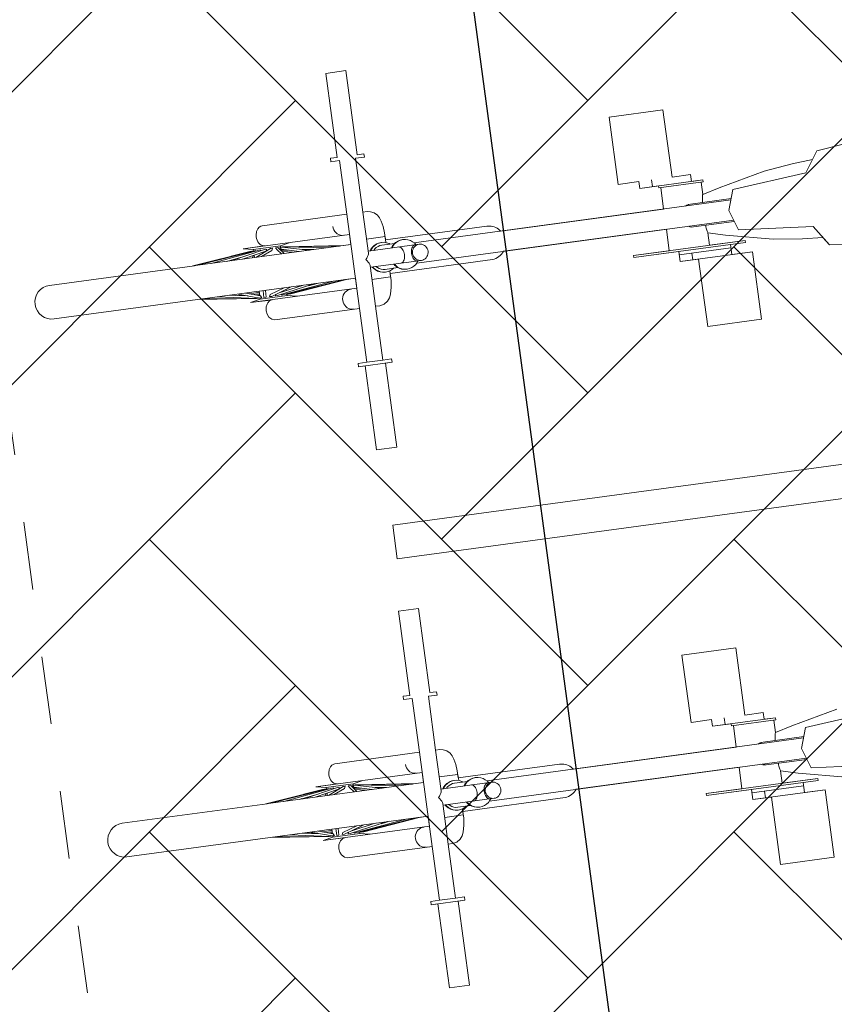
# Model space of a CAD drawing. Header units: metres. Extents: x 737835 to 905050, y 6570742 to 6590316.
# Tile 179 of 256: x 738018.67 to 738019.87, y 6590134.12 to 6590135.57. Entities that reach past the tile are written whole.
import ezdxf

# ---------------------------------------------------------------- set-up
doc = ezdxf.new("R2010")
doc.units = ezdxf.units.M
doc.header["$LTSCALE"] = 0.5
doc.linetypes.add('DASHED', pattern=[0.75, 0.5, -0.25])
for name, color, linetype in [('00_jooned', 7, 'Continuous'), ('AR_hoone', 7, 'Continuous'), ('AS_jalgrattad', 252, 'Continuous')]:
    doc.layers.add(name, color=color, linetype=linetype)
doc.layers.add('AS_mõõdud', color=7, linetype='Continuous', lineweight=0)
doc.layers.add('AS_sillutiskivi RG', color=9, linetype='Continuous', lineweight=0)
doc.styles.add('Style-Arial Narrow', font='ARIALN.TTF')
doc.dimstyles.new('ISO-25', dxfattribs={"dimtxt": 2.5, "dimasz": 2.5, "dimexe": 1.25, "dimexo": 0.625, "dimtad": 1, "dimdec": 1, "dimtxsty": 'Standard', "dimcen": 2.5, "dimadec": 0, "dimazin": 0, "dimtfac": 1, "dimtdec": 1, "dimtmove": 0, "dimatfit": 3, "dimfxl": 1, "dimarcsym": 0})

# ---------------------------------------------------------------- blocks, each defined once
blk = doc.blocks.new('A$C6b675ec8')
at = {"layer": 'AS_jalgrattad', "linetype": 'Continuous', "lineweight": 20, "ltscale": 100}
for p, q in [((473.3, 5530.2), (473.3, 5670.2)), ((497.2, 5609.4), (497.2, 5670.2)), ((925.3, 5660.2), (925.3, 5650.2)), ((1152.4, 5640.2), (1172.4, 5670.2)), ((450.2, 5655.2), (450.4, 5652.6)), ((450.4, 5652.6), (451.1, 5650.1)), ((451.1, 5650.1), (452.2, 5647.7)), ((452.2, 5647.7), (453.6, 5645.6)), ((453.6, 5645.6), (455.4, 5643.7)), ((1000.2, 5650.2), (906.5, 5650.2)), ((934.2, 5647.2), (934.2, 5650.2)), ((1000.2, 5647.2), (934.2, 5647.2)), ((1000.2, 5647.2), (1000.2, 5650.2)), ((327.1, 5635.2), (238.3, 5625.2)), ((331.8, 5635.2), (245.7, 5625.2)), ((338.3, 5635.2), (265.3, 5625.2)), ((346.3, 5635.2), (295.2, 5625.2)), ((324.3, 5635.2), (295.8, 5631.7)), ((347.8, 5632.2), (312.1, 5625.2)), ((473.3, 5640.2), (315, 5640.2)), ((315, 5640.2), (330, 5637.2)), ((327, 5635.2), (324.3, 5635.2)), ((324.3, 5635.2), (324.4, 5634.9)), ((325.7, 5635.1), (325.7, 5635.2)), ((327.4, 5635.2), (327.1, 5635.2)), ((327.1, 5635.2), (327.2, 5634.7)), ((327.4, 5634.7), (327.4, 5635.2)), ((327.9, 5635.2), (327.4, 5635.1)), ((330, 5635.2), (327.9, 5635.2)), ((327.9, 5635.2), (328.1, 5634.8)), ((370, 5637.2), (330, 5637.2)), ((330, 5637.2), (330, 5635)), ((354.8, 5635.2), (331.7, 5625.2)), ((332.7, 5635.2), (331.8, 5635.2)), ((332.7, 5635.2), (332.6, 5634.4)), ((340.3, 5635.2), (338.3, 5635.2)), ((340.3, 5635.2), (340, 5634)), ((356.5, 5632.2), (340.3, 5625.2)), ((345.5, 5640.4), (347.4, 5640.2)), ((349.2, 5635.2), (346.3, 5635.2)), ((349.2, 5635.2), (348, 5632.3)), ((358.1, 5635.2), (354.8, 5635.2)), ((358.1, 5635.2), (356.5, 5632.2)), ((366.1, 5635.2), (362.6, 5635.2)), ((364.3, 5632.2), (362.6, 5635.2)), ((364.3, 5632.2), (369.8, 5625.2)), ((366.1, 5635.2), (373.8, 5625.2)), ((372.1, 5635.2), (369, 5635.2)), ((370.4, 5632.2), (369, 5635.2)), ((385, 5640.2), (370, 5637.2)), ((370, 5637.2), (370, 5635.2)), ((370, 5633), (370, 5630.2)), ((370, 5631.9), (372.7, 5631.6)), ((370, 5630.9), (381, 5629.4)), ((370.4, 5632.2), (396.8, 5625.2)), ((372.1, 5635.2), (409.8, 5625.2)), ((375.7, 5635.2), (372.6, 5635.2)), ((372.6, 5635.1), (372.6, 5635.2)), ((373.1, 5634.9), (373, 5635.2)), ((375.5, 5635.2), (438.5, 5625.2)), ((375.7, 5635.2), (456.5, 5625.2)), ((404.2, 5631.7), (461.7, 5625.2)), ((455.4, 5643.7), (457.5, 5642.2)), ((457.5, 5642.2), (459.8, 5641.1)), ((459.8, 5641.1), (462.2, 5640.4)), ((462.2, 5640.4), (464.7, 5640.2)), ((524.9, 5630.2), (497.2, 5630.2)), ((524.9, 5621.1), (524.9, 5630.2)), ((1032.4, 5600.2), (1042.4, 5630.2)), ((1042.4, 5630.2), (1152.4, 5640.2)), ((473.3, 5625.2), (238.3, 5625.2)), ((311.2, 5628.3), (288.4, 5625.2)), ((292.2, 5625.7), (290.2, 5625.2)), ((328.7, 5628.5), (326.2, 5625.2)), ((330, 5628.7), (330, 5625.2)), ((371.3, 5628.5), (387.9, 5625.2)), ((397.2, 5628.5), (418.2, 5625.2)), ((407.8, 5625.7), (411.6, 5625.2)), ((501.5, 5614.4), (504.1, 5617.1)), ((502.3, 5614.4), (504.9, 5617.1)), ((504.1, 5617.1), (507.1, 5619.3)), ((504.9, 5617.1), (507.9, 5619.3)), ((507.1, 5619.3), (510.5, 5620.9)), ((507.4, 5614), (509.8, 5615.8)), ((507.9, 5619.3), (511.3, 5620.9)), ((509.8, 5615.8), (512.6, 5617.1)), ((510.5, 5620.9), (514.1, 5621.9)), ((511.3, 5620.9), (514.8, 5621.9)), ((512.6, 5617.1), (515.5, 5617.9)), ((514.1, 5621.9), (517.8, 5622.2)), ((514.8, 5621.9), (518.5, 5622.2)), ((515.5, 5617.9), (518.5, 5618.2)), ((517.8, 5622.2), (518.5, 5622.2)), ((518.5, 5622.2), (522.2, 5621.9)), ((518.5, 5618.2), (537.5, 5618.2)), ((522.2, 5621.9), (525.8, 5620.9)), ((525.8, 5620.9), (529.2, 5619.3)), ((529.2, 5619.3), (530.6, 5618.2)), ((533.3, 5614.4), (535.9, 5617.1)), ((534.1, 5614.4), (536.7, 5617.1)), ((535.9, 5617.1), (539, 5619.3)), ((536.7, 5617.1), (539.7, 5619.3)), ((539, 5619.3), (542.3, 5620.9)), ((539.7, 5619.3), (543.1, 5620.9)), ((542.3, 5620.9), (545.9, 5621.9)), ((543.1, 5620.9), (546.7, 5621.9)), ((545.9, 5621.9), (549.6, 5622.2)), ((546.7, 5621.9), (550.4, 5622.2)), ((549.6, 5622.2), (550.4, 5622.2)), ((550.4, 5622.2), (554.1, 5621.9)), ((554.1, 5621.9), (557.6, 5620.9)), ((557.6, 5620.9), (561, 5619.3)), ((561, 5619.3), (564, 5617.1)), ((564, 5617.1), (566.7, 5614.4)), ((969.6, 5615.2), (971.8, 5616.2)), ((971.8, 5616.2), (972.2, 5616.3)), ((972.7, 5616.4), (974.6, 5617)), ((974.6, 5617), (977.4, 5617.2)), ((977.4, 5617.2), (1038, 5617.2)), ((995.5, 5619.6), (995.7, 5621.4)), ((995.5, 5617.8), (995.5, 5619.6)), ((995.5, 5617.2), (995.5, 5617.8)), ((995.7, 5621.4), (995.9, 5623.1)), ((995.9, 5623.1), (996.2, 5624.6)), ((996.2, 5624.6), (996.5, 5626)), ((996.5, 5626), (996.7, 5626.9)), ((996.7, 5627), (996.8, 5627.1)), ((996.8, 5627.1), (997.1, 5628.4)), ((997.1, 5628.4), (997.2, 5628.6)), ((492.2, 5600.2), (493.8, 5602.3)), ((493.8, 5602.3), (495.1, 5604.3)), ((495.1, 5604.3), (496.2, 5606.2)), ((496.2, 5606.2), (496.9, 5607.9)), ((496.9, 5607.9), (497.2, 5609.4)), ((497.2, 5612.2), (573.2, 5612.2)), ((500, 5612.2), (501.5, 5614.4)), ((500.8, 5612.2), (502.3, 5614.4)), ((505.6, 5612.2), (507.4, 5614)), ((531.9, 5612.2), (533.3, 5614.4)), ((532.6, 5612.2), (534.1, 5614.4)), ((542.6, 5612.2), (543.8, 5612)), ((543.8, 5612), (545, 5611.5)), ((545, 5611.5), (546.1, 5610.6)), ((546.1, 5610.6), (547, 5609.4)), ((547, 5609.4), (547.9, 5607.9)), ((547.9, 5607.9), (548.6, 5606.2)), ((548.6, 5606.2), (549.1, 5604.3)), ((549.1, 5604.3), (549.4, 5602.3)), ((549.4, 5602.3), (549.5, 5600.2)), ((560.2, 5602.3), (560, 5600.2)), ((560.5, 5604.3), (560.2, 5602.3)), ((561, 5606.2), (560.5, 5604.3)), ((561.7, 5607.9), (561, 5606.2)), ((561.6, 5600.2), (561.7, 5602.3)), ((562.6, 5609.4), (561.7, 5607.9)), ((561.7, 5602.3), (562.3, 5604.3)), ((562.3, 5604.3), (563.1, 5606.2)), ((563.6, 5610.6), (562.6, 5609.4)), ((563.1, 5606.2), (564.3, 5607.9)), ((564.8, 5611.5), (563.6, 5610.6)), ((564.3, 5607.9), (565.7, 5609.4)), ((566, 5612), (564.8, 5611.5)), ((565.7, 5609.4), (567.4, 5610.6)), ((565.8, 5615.2), (1037.4, 5615.2)), ((567.2, 5612.2), (566, 5612)), ((566.7, 5614.4), (568.1, 5612.2)), ((567.4, 5610.6), (569.2, 5611.5)), ((569.2, 5611.5), (571.1, 5612)), ((571.1, 5612), (573.2, 5612.2)), ((573.2, 5612.2), (575.2, 5612)), ((575.2, 5612), (577.1, 5611.5)), ((577.1, 5611.5), (578.9, 5610.6)), ((578.9, 5610.6), (580.6, 5609.4)), ((580.6, 5609.4), (582, 5607.9)), ((582, 5607.9), (583.2, 5606.2)), ((583.2, 5606.2), (584, 5604.3)), ((584, 5604.3), (584.6, 5602.3)), ((584.6, 5602.3), (584.7, 5600.2)), ((493.8, 5598.1), (492.2, 5600.2)), ((495.1, 5596.1), (493.8, 5598.1)), ((496.2, 5594.2), (495.1, 5596.1)), ((496.9, 5592.5), (496.2, 5594.2)), ((497.2, 5591), (496.9, 5592.5)), ((497.2, 5530.2), (497.2, 5591)), ((497.2, 5588.2), (573.2, 5588.2)), ((501.5, 5586.1), (500, 5588.2)), ((502.3, 5586.1), (500.8, 5588.2)), ((507.4, 5586.4), (505.6, 5588.2)), ((509.8, 5584.6), (507.4, 5586.4)), ((533.3, 5586.1), (531.9, 5588.2)), ((534.1, 5586.1), (532.6, 5588.2)), ((543.8, 5588.4), (542.6, 5588.2)), ((545, 5588.9), (543.8, 5588.4)), ((546.1, 5589.8), (545, 5588.9)), ((547, 5591), (546.1, 5589.8)), ((547.9, 5592.5), (547, 5591)), ((548.6, 5594.2), (547.9, 5592.5)), ((549.1, 5596.1), (548.6, 5594.2)), ((549.4, 5598.1), (549.1, 5596.1)), ((549.5, 5600.2), (549.4, 5598.1)), ((560, 5600.2), (560.2, 5598.1)), ((560.2, 5598.1), (560.5, 5596.1)), ((560.5, 5596.1), (561, 5594.2)), ((561, 5594.2), (561.7, 5592.5)), ((561.7, 5598.1), (561.6, 5600.2)), ((562.3, 5596.1), (561.7, 5598.1)), ((561.7, 5592.5), (562.6, 5591)), ((563.1, 5594.2), (562.3, 5596.1)), ((562.6, 5591), (563.6, 5589.8)), ((564.3, 5592.5), (563.1, 5594.2)), ((563.6, 5589.8), (564.8, 5588.9)), ((565.7, 5591), (564.3, 5592.5)), ((564.8, 5588.9), (566, 5588.4)), ((567.4, 5589.8), (565.7, 5591)), ((566, 5588.4), (567.2, 5588.2)), ((568.1, 5588.2), (566.7, 5586.1)), ((569.2, 5588.9), (567.4, 5589.8)), ((571.1, 5588.4), (569.2, 5588.9)), ((573.2, 5588.2), (571.1, 5588.4)), ((575.2, 5588.4), (573.2, 5588.2)), ((577.1, 5588.9), (575.2, 5588.4)), ((578.9, 5589.8), (577.1, 5588.9)), ((580.6, 5591), (578.9, 5589.8)), ((582, 5592.5), (580.6, 5591)), ((583.2, 5594.2), (582, 5592.5)), ((584, 5596.1), (583.2, 5594.2)), ((584.6, 5598.1), (584, 5596.1)), ((584.7, 5600.2), (584.6, 5598.1)), ((1042.4, 5570.2), (1032.4, 5600.2)), ((473.3, 5575.2), (238.4, 5575.2)), ((309, 5567.2), (238.4, 5575.2)), ((324, 5565.2), (246.9, 5575.2)), ((325.1, 5565.2), (267.8, 5575.2)), ((312.6, 5570.7), (286.5, 5575.2)), ((296.9, 5573.5), (287, 5575.2)), ((308.6, 5572), (294.9, 5573.8)), ((329.2, 5565.2), (298.7, 5575.2)), ((330.9, 5568.2), (309.5, 5575.2)), ((330, 5571), (314, 5573.8)), ((330, 5572.7), (322.2, 5575.2)), ((330, 5575.2), (330, 5568.5)), ((335.8, 5565.2), (335.8, 5575.2)), ((339.2, 5565.2), (339.2, 5575.2)), ((345.6, 5568.2), (367, 5575.2)), ((347.3, 5565.2), (377.8, 5575.2)), ((355.7, 5565.2), (413, 5575.2)), ((358.9, 5569), (394.4, 5575.2)), ((363.5, 5565.2), (440.6, 5575.2)), ((369.6, 5565.2), (457.3, 5575.2)), ((370, 5572.7), (370, 5571)), ((373.9, 5565.2), (461.6, 5575.2)), ((386, 5573.8), (390.5, 5575.2)), ((403.1, 5573.5), (416.4, 5575.2)), ((405.1, 5573.8), (413.5, 5575.2)), ((504.1, 5583.4), (501.5, 5586.1)), ((504.9, 5583.4), (502.3, 5586.1)), ((507.1, 5581.2), (504.1, 5583.4)), ((507.9, 5581.2), (504.9, 5583.4)), ((510.5, 5579.5), (507.1, 5581.2)), ((511.3, 5579.5), (507.9, 5581.2)), ((512.6, 5583.3), (509.8, 5584.6)), ((514.1, 5578.6), (510.5, 5579.5)), ((514.8, 5578.6), (511.3, 5579.5)), ((515.5, 5582.5), (512.6, 5583.3)), ((517.8, 5578.2), (514.1, 5578.6)), ((518.5, 5578.2), (514.8, 5578.6)), ((518.5, 5582.2), (515.5, 5582.5)), ((517.8, 5578.2), (518.5, 5578.2)), ((518.5, 5582.2), (537.5, 5582.2)), ((522.2, 5578.6), (518.5, 5578.2)), ((525.8, 5579.5), (522.2, 5578.6)), ((524.9, 5570.2), (524.9, 5579.3)), ((529.2, 5581.2), (525.8, 5579.5)), ((530.6, 5582.2), (529.2, 5581.2)), ((535.9, 5583.4), (533.3, 5586.1)), ((536.7, 5583.4), (534.1, 5586.1)), ((539, 5581.2), (535.9, 5583.4)), ((539.7, 5581.2), (536.7, 5583.4)), ((542.3, 5579.5), (539, 5581.2)), ((543.1, 5579.5), (539.7, 5581.2)), ((545.9, 5578.6), (542.3, 5579.5)), ((546.7, 5578.6), (543.1, 5579.5)), ((549.6, 5578.2), (545.9, 5578.6)), ((550.4, 5578.2), (546.7, 5578.6)), ((549.6, 5578.2), (550.4, 5578.2)), ((554.1, 5578.6), (550.4, 5578.2)), ((557.6, 5579.5), (554.1, 5578.6)), ((561, 5581.2), (557.6, 5579.5)), ((564, 5583.4), (561, 5581.2)), ((566.7, 5586.1), (564, 5583.4)), ((565.8, 5585.2), (1037.4, 5585.2)), ((971.8, 5584.2), (969.6, 5585.2)), ((972.2, 5584.1), (971.8, 5584.2)), ((974.6, 5583.5), (972.7, 5584)), ((977.4, 5583.2), (974.6, 5583.5)), ((977.4, 5583.2), (1038, 5583.2)), ((995.5, 5582.6), (995.5, 5583.2)), ((995.5, 5580.8), (995.5, 5582.6)), ((995.7, 5579), (995.5, 5580.8)), ((995.9, 5577.3), (995.7, 5579)), ((996.2, 5575.8), (995.9, 5577.3)), ((996.5, 5574.4), (996.2, 5575.8)), ((996.7, 5573.5), (996.5, 5574.4)), ((997, 5572.5), (996.7, 5573.5)), ((997.2, 5571.8), (997, 5572.5)), ((330, 5563.2), (315, 5560.2)), ((473.3, 5560.2), (315, 5560.2)), ((327.8, 5565.2), (324, 5565.2)), ((330, 5569.2), (326.5, 5569.7)), ((327.6, 5565.8), (327.8, 5565.2)), ((328.5, 5565.4), (327.6, 5565.5)), ((332.4, 5565.2), (329.2, 5565.2)), ((330, 5565.2), (330, 5563.2)), ((370, 5563.2), (330, 5563.2)), ((330.9, 5568.2), (332.4, 5565.2)), ((339.2, 5565.2), (335.8, 5565.2)), ((344.1, 5565.2), (345.6, 5568.2)), ((347.3, 5565.2), (344.1, 5565.2)), ((347.4, 5560.2), (345.5, 5560)), ((353.1, 5565.2), (353.9, 5567.4)), ((355.7, 5565.2), (353.1, 5565.2)), ((361.7, 5565.2), (361.9, 5566.3)), ((363.5, 5565.2), (361.7, 5565.2)), ((369, 5565.2), (369, 5565.9)), ((369.6, 5565.2), (369, 5565.2)), ((370, 5565.3), (370, 5563.2)), ((370.8, 5565.2), (370, 5565.2)), ((370, 5563.2), (385, 5560.2)), ((370.8, 5565.2), (370.7, 5565.4)), ((370.8, 5565.2), (371.5, 5565.4)), ((372.4, 5565.5), (372.2, 5565.2)), ((376, 5565.2), (372.2, 5565.2)), ((373.3, 5565.6), (373.3, 5565.2)), ((373.9, 5565.2), (373.8, 5565.7)), ((374.2, 5565.3), (374.2, 5565.2)), ((376, 5565.2), (375.9, 5565.4)), ((376, 5565.2), (391, 5567.2)), ((457.5, 5558.2), (455.4, 5556.7)), ((459.8, 5559.3), (457.5, 5558.2)), ((462.2, 5560), (459.8, 5559.3)), ((464.7, 5560.2), (462.2, 5560)), ((524.9, 5570.2), (497.2, 5570.2)), ((1152.4, 5560.2), (1042.4, 5570.2)), ((1172.4, 5530.2), (1152.4, 5560.2)), ((450.4, 5547.8), (450.2, 5545.2)), ((450.2, 5545.2), (450.4, 5542.6)), ((451.1, 5550.3), (450.4, 5547.8)), ((452.2, 5552.7), (451.1, 5550.3)), ((453.6, 5554.9), (452.2, 5552.7)), ((455.4, 5556.7), (453.6, 5554.9)), ((1050.2, 5553.2), (884.2, 5553.2)), ((884.2, 5550.2), (884.2, 5553.2)), ((1050.2, 5550.2), (884.2, 5550.2)), ((950.9, 5545.2), (1027.9, 5545.2)), ((969.7, 5545.2), (969.7, 5535.2)), ((1050.2, 5550.2), (1050.2, 5553.2)), ((450.4, 5542.6), (451.1, 5540.1)), ((451.1, 5540.1), (452.2, 5537.7)), ((452.2, 5537.7), (453.6, 5535.6)), ((453.6, 5535.6), (455.4, 5533.7)), ((455.4, 5533.7), (457.5, 5532.2)), ((457.5, 5532.2), (459.8, 5531.1)), ((459.8, 5531.1), (462.2, 5530.4)), ((462.2, 5530.4), (464.7, 5530.2)), ((1058.5, 5535.2), (950.9, 5535.2)), ((510.2, 5445.2), (460.4, 5445.2)), ((497.2, 5450.2), (473.3, 5450.2)), ((473.3, 4730.2), (473.3, 4870.2)), ((497.2, 4809.4), (497.2, 4870.2)), ((450.2, 4855.2), (450.4, 4852.6)), ((450.4, 4852.6), (451.1, 4850.1)), ((451.1, 4850.1), (452.2, 4847.7)), ((452.2, 4847.7), (453.6, 4845.6)), ((1000.2, 4850.2), (906.5, 4850.2)), ((925.3, 4860.2), (925.3, 4850.2)), ((934.2, 4847.2), (934.2, 4850.2)), ((1000.2, 4847.2), (934.2, 4847.2)), ((1000.2, 4847.2), (1000.2, 4850.2)), ((327.1, 4835.2), (238.3, 4825.2)), ((331.8, 4835.2), (245.7, 4825.2)), ((338.3, 4835.2), (265.3, 4825.2)), ((346.3, 4835.2), (295.2, 4825.2)), ((324.3, 4835.2), (295.8, 4831.7)), ((347.8, 4832.2), (312.1, 4825.2)), ((473.3, 4840.2), (315, 4840.2)), ((315, 4840.2), (330, 4837.2)), ((327, 4835.2), (324.3, 4835.2)), ((324.3, 4835.2), (324.4, 4834.9)), ((325.7, 4835.1), (325.7, 4835.2)), ((327.4, 4835.2), (327.1, 4835.2)), ((327.1, 4835.2), (327.2, 4834.7)), ((327.4, 4834.7), (327.4, 4835.2)), ((327.9, 4835.2), (327.4, 4835.1)), ((330, 4835.2), (327.9, 4835.2)), ((327.9, 4835.2), (328.1, 4834.8)), ((370, 4837.2), (330, 4837.2)), ((330, 4837.2), (330, 4835)), ((354.8, 4835.2), (331.7, 4825.2)), ((332.7, 4835.2), (331.8, 4835.2)), ((332.7, 4835.2), (332.6, 4834.4)), ((340.3, 4835.2), (338.3, 4835.2)), ((340.3, 4835.2), (340, 4834)), ((356.5, 4832.2), (340.3, 4825.2)), ((345.5, 4840.4), (347.4, 4840.2)), ((349.2, 4835.2), (346.3, 4835.2)), ((349.2, 4835.2), (348, 4832.3)), ((358.1, 4835.2), (354.8, 4835.2)), ((358.1, 4835.2), (356.5, 4832.2)), ((366.1, 4835.2), (362.6, 4835.2)), ((364.3, 4832.2), (362.6, 4835.2)), ((364.3, 4832.2), (369.8, 4825.2)), ((366.1, 4835.2), (373.8, 4825.2)), ((372.1, 4835.2), (369, 4835.2)), ((370.4, 4832.2), (369, 4835.2)), ((385, 4840.2), (370, 4837.2)), ((370, 4837.2), (370, 4835.2)), ((370, 4833), (370, 4830.2)), ((370, 4831.9), (372.7, 4831.6)), ((370.4, 4832.2), (396.8, 4825.2)), ((372.1, 4835.2), (409.8, 4825.2)), ((375.7, 4835.2), (372.6, 4835.2)), ((372.6, 4835.1), (372.6, 4835.2)), ((373.1, 4834.9), (373, 4835.2)), ((375.5, 4835.2), (438.5, 4825.2)), ((375.7, 4835.2), (456.5, 4825.2)), ((453.6, 4845.6), (455.4, 4843.7)), ((455.4, 4843.7), (457.5, 4842.2)), ((457.5, 4842.2), (459.8, 4841.1)), ((459.8, 4841.1), (462.2, 4840.4)), ((462.2, 4840.4), (464.7, 4840.2)), ((1042.4, 4830.2), (1152.4, 4840.2)), ((473.3, 4825.2), (238.3, 4825.2)), ((311.2, 4828.3), (288.4, 4825.2)), ((292.2, 4825.7), (290.2, 4825.2)), ((328.7, 4828.5), (326.2, 4825.2)), ((330, 4828.7), (330, 4825.2)), ((370, 4830.9), (381, 4829.4)), ((371.3, 4828.5), (387.9, 4825.2)), ((397.2, 4828.5), (418.2, 4825.2)), ((404.2, 4831.7), (461.7, 4825.2)), ((407.8, 4825.7), (411.6, 4825.2)), ((524.9, 4830.2), (497.2, 4830.2)), ((504.1, 4817.1), (507.1, 4819.3)), ((504.9, 4817.1), (507.9, 4819.3)), ((507.1, 4819.3), (510.5, 4820.9)), ((507.9, 4819.3), (511.3, 4820.9)), ((510.5, 4820.9), (514.1, 4821.9)), ((511.3, 4820.9), (514.8, 4821.9)), ((512.6, 4817.1), (515.5, 4817.9)), ((514.1, 4821.9), (517.8, 4822.2)), ((514.8, 4821.9), (518.5, 4822.2)), ((515.5, 4817.9), (518.5, 4818.2)), ((517.8, 4822.2), (518.5, 4822.2)), ((518.5, 4822.2), (522.2, 4821.9)), ((518.5, 4818.2), (537.5, 4818.2)), ((522.2, 4821.9), (525.8, 4820.9)), ((524.9, 4821.1), (524.9, 4830.2)), ((525.8, 4820.9), (529.2, 4819.3)), ((529.2, 4819.3), (530.6, 4818.2)), ((535.9, 4817.1), (539, 4819.3)), ((536.7, 4817.1), (539.7, 4819.3)), ((539, 4819.3), (542.3, 4820.9)), ((539.7, 4819.3), (543.1, 4820.9)), ((542.3, 4820.9), (545.9, 4821.9)), ((543.1, 4820.9), (546.7, 4821.9)), ((545.9, 4821.9), (549.6, 4822.2)), ((546.7, 4821.9), (550.4, 4822.2)), ((549.6, 4822.2), (550.4, 4822.2)), ((550.4, 4822.2), (554.1, 4821.9)), ((554.1, 4821.9), (557.6, 4820.9)), ((557.6, 4820.9), (561, 4819.3)), ((561, 4819.3), (564, 4817.1)), ((995.5, 4819.6), (995.7, 4821.4)), ((995.5, 4817.8), (995.5, 4819.6)), ((995.5, 4817.2), (995.5, 4817.8)), ((995.7, 4821.4), (995.9, 4823.1)), ((995.9, 4823.1), (996.2, 4824.6)), ((996.2, 4824.6), (996.5, 4826)), ((996.5, 4826), (996.7, 4826.9)), ((996.7, 4827), (996.8, 4827.1)), ((996.8, 4827.1), (997.1, 4828.4)), ((997.1, 4828.4), (997.2, 4828.6)), ((1032.4, 4800.2), (1042.4, 4830.2)), ((493.8, 4802.3), (495.1, 4804.3)), ((495.1, 4804.3), (496.2, 4806.2)), ((496.2, 4806.2), (496.9, 4807.9)), ((496.9, 4807.9), (497.2, 4809.4)), ((497.2, 4812.2), (573.2, 4812.2)), ((500, 4812.2), (501.5, 4814.4)), ((500.8, 4812.2), (502.3, 4814.4)), ((501.5, 4814.4), (504.1, 4817.1)), ((502.3, 4814.4), (504.9, 4817.1)), ((505.6, 4812.2), (507.4, 4814)), ((507.4, 4814), (509.8, 4815.8)), ((509.8, 4815.8), (512.6, 4817.1)), ((531.9, 4812.2), (533.3, 4814.4)), ((532.6, 4812.2), (534.1, 4814.4)), ((533.3, 4814.4), (535.9, 4817.1)), ((534.1, 4814.4), (536.7, 4817.1)), ((542.6, 4812.2), (543.8, 4812)), ((543.8, 4812), (545, 4811.5)), ((545, 4811.5), (546.1, 4810.6)), ((546.1, 4810.6), (547, 4809.4)), ((547, 4809.4), (547.9, 4807.9)), ((547.9, 4807.9), (548.6, 4806.2)), ((548.6, 4806.2), (549.1, 4804.3)), ((549.1, 4804.3), (549.4, 4802.3)), ((560.5, 4804.3), (560.2, 4802.3)), ((561, 4806.2), (560.5, 4804.3)), ((561.7, 4807.9), (561, 4806.2)), ((562.6, 4809.4), (561.7, 4807.9)), ((561.7, 4802.3), (562.3, 4804.3)), ((562.3, 4804.3), (563.1, 4806.2)), ((563.6, 4810.6), (562.6, 4809.4)), ((563.1, 4806.2), (564.3, 4807.9)), ((564.8, 4811.5), (563.6, 4810.6)), ((564, 4817.1), (566.7, 4814.4)), ((564.3, 4807.9), (565.7, 4809.4)), ((566, 4812), (564.8, 4811.5)), ((565.7, 4809.4), (567.4, 4810.6)), ((565.8, 4815.2), (1037.4, 4815.2)), ((567.2, 4812.2), (566, 4812)), ((566.7, 4814.4), (568.1, 4812.2)), ((567.4, 4810.6), (569.2, 4811.5)), ((569.2, 4811.5), (571.1, 4812)), ((571.1, 4812), (573.2, 4812.2)), ((573.2, 4812.2), (575.2, 4812)), ((575.2, 4812), (577.1, 4811.5)), ((577.1, 4811.5), (578.9, 4810.6)), ((578.9, 4810.6), (580.6, 4809.4)), ((580.6, 4809.4), (582, 4807.9)), ((582, 4807.9), (583.2, 4806.2)), ((583.2, 4806.2), (584, 4804.3)), ((584, 4804.3), (584.6, 4802.3)), ((969.6, 4815.2), (971.8, 4816.2)), ((971.8, 4816.2), (972.2, 4816.3)), ((972.7, 4816.4), (974.6, 4817)), ((974.6, 4817), (977.4, 4817.2)), ((977.4, 4817.2), (1038, 4817.2)), ((492.2, 4800.2), (493.8, 4802.3)), ((493.8, 4798.1), (492.2, 4800.2)), ((495.1, 4796.1), (493.8, 4798.1)), ((496.2, 4794.2), (495.1, 4796.1)), ((496.9, 4792.5), (496.2, 4794.2)), ((497.2, 4791), (496.9, 4792.5)), ((497.2, 4730.2), (497.2, 4791)), ((543.8, 4788.4), (542.6, 4788.2)), ((545, 4788.9), (543.8, 4788.4)), ((546.1, 4789.8), (545, 4788.9)), ((547, 4791), (546.1, 4789.8)), ((547.9, 4792.5), (547, 4791)), ((548.6, 4794.2), (547.9, 4792.5)), ((549.1, 4796.1), (548.6, 4794.2)), ((549.4, 4798.1), (549.1, 4796.1)), ((549.4, 4802.3), (549.5, 4800.2)), ((549.5, 4800.2), (549.4, 4798.1)), ((560.2, 4802.3), (560, 4800.2)), ((560, 4800.2), (560.2, 4798.1)), ((560.2, 4798.1), (560.5, 4796.1)), ((560.5, 4796.1), (561, 4794.2)), ((561, 4794.2), (561.7, 4792.5)), ((561.6, 4800.2), (561.7, 4802.3)), ((561.7, 4798.1), (561.6, 4800.2)), ((562.3, 4796.1), (561.7, 4798.1)), ((561.7, 4792.5), (562.6, 4791)), ((563.1, 4794.2), (562.3, 4796.1)), ((562.6, 4791), (563.6, 4789.8)), ((564.3, 4792.5), (563.1, 4794.2)), ((563.6, 4789.8), (564.8, 4788.9)), ((565.7, 4791), (564.3, 4792.5)), ((564.8, 4788.9), (566, 4788.4)), ((567.4, 4789.8), (565.7, 4791)), ((566, 4788.4), (567.2, 4788.2)), ((569.2, 4788.9), (567.4, 4789.8)), ((571.1, 4788.4), (569.2, 4788.9)), ((573.2, 4788.2), (571.1, 4788.4)), ((575.2, 4788.4), (573.2, 4788.2)), ((577.1, 4788.9), (575.2, 4788.4)), ((578.9, 4789.8), (577.1, 4788.9)), ((580.6, 4791), (578.9, 4789.8)), ((582, 4792.5), (580.6, 4791)), ((583.2, 4794.2), (582, 4792.5)), ((584, 4796.1), (583.2, 4794.2)), ((584.6, 4798.1), (584, 4796.1)), ((584.6, 4802.3), (584.7, 4800.2)), ((584.7, 4800.2), (584.6, 4798.1)), ((1042.4, 4770.2), (1032.4, 4800.2)), ((473.3, 4775.2), (238.4, 4775.2)), ((309, 4767.2), (238.4, 4775.2)), ((324, 4765.2), (246.9, 4775.2)), ((325.1, 4765.2), (267.8, 4775.2)), ((312.6, 4770.7), (286.5, 4775.2)), ((296.9, 4773.5), (287, 4775.2)), ((308.6, 4772), (294.9, 4773.8)), ((329.2, 4765.2), (298.7, 4775.2)), ((330.9, 4768.2), (309.5, 4775.2)), ((330, 4771), (314, 4773.8)), ((330, 4772.7), (322.2, 4775.2)), ((330, 4775.2), (330, 4768.5)), ((335.8, 4765.2), (335.8, 4775.2)), ((339.2, 4765.2), (339.2, 4775.2)), ((345.6, 4768.2), (367, 4775.2)), ((347.3, 4765.2), (377.8, 4775.2)), ((355.7, 4765.2), (413, 4775.2)), ((358.9, 4769), (394.4, 4775.2)), ((363.5, 4765.2), (440.6, 4775.2)), ((369.6, 4765.2), (457.3, 4775.2)), ((373.9, 4765.2), (461.6, 4775.2)), ((386, 4773.8), (390.5, 4775.2)), ((403.1, 4773.5), (416.4, 4775.2)), ((405.1, 4773.8), (413.5, 4775.2)), ((497.2, 4788.2), (573.2, 4788.2)), ((501.5, 4786.1), (500, 4788.2)), ((502.3, 4786.1), (500.8, 4788.2)), ((504.1, 4783.4), (501.5, 4786.1)), ((504.9, 4783.4), (502.3, 4786.1)), ((507.1, 4781.2), (504.1, 4783.4)), ((507.9, 4781.2), (504.9, 4783.4)), ((507.4, 4786.4), (505.6, 4788.2)), ((510.5, 4779.5), (507.1, 4781.2)), ((509.8, 4784.6), (507.4, 4786.4)), ((511.3, 4779.5), (507.9, 4781.2)), ((512.6, 4783.3), (509.8, 4784.6)), ((514.1, 4778.6), (510.5, 4779.5)), ((514.8, 4778.6), (511.3, 4779.5)), ((515.5, 4782.5), (512.6, 4783.3)), ((517.8, 4778.2), (514.1, 4778.6)), ((518.5, 4778.2), (514.8, 4778.6)), ((518.5, 4782.2), (515.5, 4782.5)), ((517.8, 4778.2), (518.5, 4778.2)), ((518.5, 4782.2), (537.5, 4782.2)), ((522.2, 4778.6), (518.5, 4778.2)), ((525.8, 4779.5), (522.2, 4778.6)), ((524.9, 4770.2), (524.9, 4779.3)), ((529.2, 4781.2), (525.8, 4779.5)), ((530.6, 4782.2), (529.2, 4781.2)), ((533.3, 4786.1), (531.9, 4788.2)), ((534.1, 4786.1), (532.6, 4788.2)), ((535.9, 4783.4), (533.3, 4786.1)), ((536.7, 4783.4), (534.1, 4786.1)), ((539, 4781.2), (535.9, 4783.4)), ((539.7, 4781.2), (536.7, 4783.4)), ((542.3, 4779.5), (539, 4781.2)), ((543.1, 4779.5), (539.7, 4781.2)), ((545.9, 4778.6), (542.3, 4779.5)), ((546.7, 4778.6), (543.1, 4779.5)), ((549.6, 4778.2), (545.9, 4778.6)), ((550.4, 4778.2), (546.7, 4778.6)), ((549.6, 4778.2), (550.4, 4778.2)), ((554.1, 4778.6), (550.4, 4778.2)), ((557.6, 4779.5), (554.1, 4778.6)), ((561, 4781.2), (557.6, 4779.5)), ((564, 4783.4), (561, 4781.2)), ((566.7, 4786.1), (564, 4783.4)), ((565.8, 4785.2), (1037.4, 4785.2)), ((568.1, 4788.2), (566.7, 4786.1)), ((971.8, 4784.2), (969.6, 4785.2)), ((972.2, 4784.1), (971.8, 4784.2)), ((974.6, 4783.5), (972.7, 4784)), ((977.4, 4783.2), (974.6, 4783.5)), ((977.4, 4783.2), (1038, 4783.2)), ((995.5, 4782.6), (995.5, 4783.2)), ((995.5, 4780.8), (995.5, 4782.6)), ((995.7, 4779), (995.5, 4780.8)), ((995.9, 4777.3), (995.7, 4779)), ((996.2, 4775.8), (995.9, 4777.3)), ((996.5, 4774.4), (996.2, 4775.8)), ((996.7, 4773.5), (996.5, 4774.4)), ((330, 4763.2), (315, 4760.2)), ((473.3, 4760.2), (315, 4760.2)), ((327.8, 4765.2), (324, 4765.2)), ((330, 4769.2), (326.5, 4769.7)), ((327.6, 4765.8), (327.8, 4765.2)), ((328.5, 4765.4), (327.6, 4765.5)), ((332.4, 4765.2), (329.2, 4765.2)), ((330, 4765.2), (330, 4763.2)), ((370, 4763.2), (330, 4763.2)), ((330.9, 4768.2), (332.4, 4765.2)), ((339.2, 4765.2), (335.8, 4765.2)), ((344.1, 4765.2), (345.6, 4768.2)), ((347.3, 4765.2), (344.1, 4765.2)), ((347.4, 4760.2), (345.5, 4760)), ((353.1, 4765.2), (353.9, 4767.4)), ((355.7, 4765.2), (353.1, 4765.2)), ((361.7, 4765.2), (361.9, 4766.3)), ((363.5, 4765.2), (361.7, 4765.2)), ((369, 4765.2), (369, 4765.9)), ((369.6, 4765.2), (369, 4765.2)), ((370, 4772.7), (370, 4771)), ((370, 4765.3), (370, 4763.2)), ((370.8, 4765.2), (370, 4765.2)), ((370, 4763.2), (385, 4760.2)), ((370.8, 4765.2), (370.7, 4765.4)), ((370.8, 4765.2), (371.5, 4765.4)), ((372.4, 4765.5), (372.2, 4765.2)), ((376, 4765.2), (372.2, 4765.2)), ((373.3, 4765.6), (373.3, 4765.2)), ((373.9, 4765.2), (373.8, 4765.7)), ((374.2, 4765.3), (374.2, 4765.2)), ((376, 4765.2), (375.9, 4765.4)), ((376, 4765.2), (391, 4767.2)), ((459.8, 4759.3), (457.5, 4758.2)), ((462.2, 4760), (459.8, 4759.3)), ((464.7, 4760.2), (462.2, 4760)), ((524.9, 4770.2), (497.2, 4770.2)), ((997, 4772.5), (996.7, 4773.5)), ((997.2, 4771.8), (997, 4772.5)), ((1152.4, 4760.2), (1042.4, 4770.2)), ((450.4, 4747.8), (450.2, 4745.2)), ((450.2, 4745.2), (450.4, 4742.6)), ((451.1, 4750.3), (450.4, 4747.8)), ((452.2, 4752.7), (451.1, 4750.3)), ((453.6, 4754.9), (452.2, 4752.7)), ((455.4, 4756.7), (453.6, 4754.9)), ((457.5, 4758.2), (455.4, 4756.7)), ((1050.2, 4753.2), (884.2, 4753.2)), ((884.2, 4750.2), (884.2, 4753.2)), ((1050.2, 4750.2), (884.2, 4750.2)), ((950.9, 4745.2), (1027.9, 4745.2)), ((969.7, 4745.2), (969.7, 4735.2)), ((1050.2, 4750.2), (1050.2, 4753.2)), ((450.4, 4742.6), (451.1, 4740.1)), ((451.1, 4740.1), (452.2, 4737.7)), ((452.2, 4737.7), (453.6, 4735.6)), ((453.6, 4735.6), (455.4, 4733.7)), ((455.4, 4733.7), (457.5, 4732.2)), ((457.5, 4732.2), (459.8, 4731.1)), ((459.8, 4731.1), (462.2, 4730.4)), ((462.2, 4730.4), (464.7, 4730.2)), ((1058.5, 4735.2), (950.9, 4735.2)), ((510.2, 4645.2), (460.4, 4645.2)), ((497.2, 4650.2), (473.3, 4650.2))]:
    blk.add_line(p, q, dxfattribs=at)
at = {"layer": 'AS_jalgrattad', "linetype": 'Continuous', "lineweight": 20, "ltscale": 100, "flags": 128}
for points in [[(1262.4, 5520.2), (1172.4, 5530.2), (1164.3, 5542.4), (1134.1, 5544.5), (1091.5, 5549.7), (1022.5, 5565), (997.2, 5571.8), (997.2, 5553.2), (1050.2, 5553.2), (1050.2, 5550.2), (1027.9, 5550.2), (1027.9, 5535.2), (1058.5, 5535.2), (1058.5, 5435.2), (978.5, 5435.2), (978.5, 5535.2), (950.9, 5535.2), (950.9, 5550.2), (884.2, 5550.2), (884.2, 5553.2), (937.2, 5553.2), (937.2, 5585.2), (694.9, 5585.2, -0.222487), (677.1, 5575.4), (524.9, 5575.2), (524.8, 5565), (523.8, 5554.8), (521.3, 5545), (519, 5539.7), (515.3, 5535.1), (510.2, 5531.7), (503.5, 5530.2), (497.2, 5530.2), (497.2, 5450.2), (510.2, 5450.2), (510.2, 5445.2), (500.2, 5445.2), (500.2, 5320.2), (470.3, 5320.2), (470.3, 5445.2), (460.4, 5445.2), (460.4, 5450.2), (473.3, 5450.2), (473.3, 5530.2), (347.4, 5530.2), (342.8, 5531.7), (339, 5535.6), (337.1, 5540.1), (336.4, 5545.2), (337.3, 5551), (339, 5554.9), (340.4, 5556.7), (343.4, 5559.1), (345.5, 5560), (315, 5560.2), (330, 5563.2), (330, 5565.2), (324, 5565.2), (238.4, 5575.2), (25.1, 5575.2, -0.995646), (24.7, 5625.2), (240.4, 5625.2), (324.3, 5635.2), (330, 5635), (330, 5637.2), (315, 5640.2), (346.5, 5640.3), (343.7, 5641.1), (341.9, 5642.2), (340.4, 5643.7), (339, 5645.6), (337.9, 5647.7), (337.1, 5650.1), (336.6, 5652.6), (336.4, 5655.2), (336.6, 5657.8), (337.9, 5662.7), (339, 5664.9), (340.4, 5666.7), (342.8, 5668.8), (345.5, 5670), (347.4, 5670.2), (473.3, 5670.2), (473.3, 5750.2), (460.4, 5750.2), (460.4, 5755.2), (470.3, 5755.2), (470.3, 5880.2), (500.2, 5880.2), (500.2, 5755.2), (510.2, 5755.2), (510.2, 5750.2), (497.2, 5750.2), (497.2, 5670.2), (503.5, 5670.2), (508.5, 5669.3), (513.5, 5666.9), (517.7, 5662.8), (520.3, 5658.4), (522.2, 5653.3), (523.9, 5645.3), (524.8, 5635.5), (524.9, 5625.2), (675.3, 5625.2), (679.7, 5624.8, -0.188008), (694.9, 5615.2), (937.2, 5615.2), (937.2, 5647.2), (934.2, 5647.2), (934.2, 5650.2), (906.5, 5650.2), (906.5, 5660.2), (875.9, 5660.2), (875.9, 5760.2), (955.9, 5760.2), (955.9, 5660.2), (983.4, 5660.2), (983.4, 5650.2), (1000.2, 5650.2), (1000.2, 5647.2), (997.2, 5647.2), (997.2, 5628.6), (1022.5, 5635.4), (1091.5, 5650.7), (1134.1, 5655.9), (1164.3, 5658), (1172.4, 5670.2), (1262.4, 5680.2)], [(1091.5, 4749.7), (1022.5, 4765), (997.2, 4771.8), (997.2, 4753.2), (1050.2, 4753.2), (1050.2, 4750.2), (1027.9, 4750.2), (1027.9, 4735.2), (1058.5, 4735.2), (1058.5, 4635.2), (978.5, 4635.2), (978.5, 4735.2), (950.9, 4735.2), (950.9, 4750.2), (884.2, 4750.2), (884.2, 4753.2), (937.2, 4753.2), (937.2, 4785.2), (694.9, 4785.2, -0.222487), (677.1, 4775.4), (524.9, 4775.2), (524.8, 4765), (523.8, 4754.8), (521.3, 4745), (519, 4739.7), (515.3, 4735.1), (510.2, 4731.7), (503.5, 4730.2), (497.2, 4730.2), (497.2, 4650.2), (510.2, 4650.2), (510.2, 4645.2), (500.2, 4645.2), (500.2, 4520.2), (470.3, 4520.2), (470.3, 4645.2), (460.4, 4645.2), (460.4, 4650.2), (473.3, 4650.2), (473.3, 4730.2), (347.4, 4730.2), (342.8, 4731.7), (339, 4735.6), (337.1, 4740.1), (336.4, 4745.2), (337.3, 4751), (339, 4754.9), (340.4, 4756.7), (343.4, 4759.1), (345.5, 4760), (315, 4760.2), (330, 4763.2), (330, 4765.2), (324, 4765.2), (238.4, 4775.2), (25.1, 4775.2, -0.995646), (24.7, 4825.2), (240.4, 4825.2), (324.3, 4835.2), (330, 4835), (330, 4837.2), (315, 4840.2), (346.5, 4840.3), (343.7, 4841.1), (341.9, 4842.2), (340.4, 4843.7), (339, 4845.6), (337.9, 4847.7), (337.1, 4850.1), (336.6, 4852.6), (336.4, 4855.2), (336.6, 4857.8), (337.9, 4862.7), (339, 4864.9), (340.4, 4866.7), (342.8, 4868.8), (345.5, 4870), (347.4, 4870.2), (473.3, 4870.2), (473.3, 4950.2), (460.4, 4950.2), (460.4, 4955.2), (470.3, 4955.2), (470.3, 5080.2), (500.2, 5080.2), (500.2, 4955.2), (510.2, 4955.2), (510.2, 4950.2), (497.2, 4950.2), (497.2, 4870.2), (503.5, 4870.2), (508.5, 4869.3), (513.5, 4866.9), (517.7, 4862.8), (520.3, 4858.4), (522.2, 4853.3), (523.9, 4845.3), (524.8, 4835.5), (524.9, 4825.2), (675.3, 4825.2), (679.7, 4824.8, -0.188008), (694.9, 4815.2), (937.2, 4815.2), (937.2, 4847.2), (934.2, 4847.2), (934.2, 4850.2), (906.5, 4850.2), (906.5, 4860.2), (875.9, 4860.2), (875.9, 4960.2), (955.9, 4960.2), (955.9, 4860.2), (983.4, 4860.2), (983.4, 4850.2), (1000.2, 4850.2), (1000.2, 4847.2), (997.2, 4847.2), (997.2, 4828.6), (1022.5, 4835.4), (1091.5, 4850.7)]]:
    blk.add_lwpolyline(points, format="xyb", dxfattribs=at)
for points in [[(473.3, 5625.2), (473.3, 5640.2), (385, 5640.2), (370, 5637.2), (370, 5635.2), (375.7, 5635.2), (461.7, 5625.2)], [(473.3, 5560.2), (473.3, 5575.2), (459.8, 5575.2), (376, 5565.2), (370, 5565.3), (370, 5563.2), (385, 5560.2)], [(473.3, 4825.2), (473.3, 4840.2), (385, 4840.2), (370, 4837.2), (370, 4835.2), (375.7, 4835.2), (461.7, 4825.2)], [(473.3, 4760.2), (473.3, 4775.2), (459.8, 4775.2), (376, 4765.2), (370, 4765.3), (370, 4763.2), (385, 4760.2)]]:
    blk.add_lwpolyline(points, close=True, dxfattribs=at)
blk = doc.blocks.new('*D84')
at = {"layer": 'AS_mõõdud', "color": 0, "lineweight": -2, "transparency": 16777216}
for p, q in [((738003.5864, 6590244.8915), (738005.5275, 6590245.154)), ((738004.6437, 6590244.2272), (738022.8644, 6590109.487)), ((738022.0215, 6590108.5657), (738023.9626, 6590108.8282))]:
    blk.add_line(p, q, dxfattribs=at)
at = {"layer": 'AS_mõõdud', "color": 0, "transparency": 16777216}
for points in [[(738004.7758, 6590244.245), (738004.5116, 6590244.2093), (738004.5365, 6590245.02)], [(738022.9965, 6590109.5048), (738022.7323, 6590109.4691), (738022.9716, 6590108.6942)]]:
    blk.add_solid(points, dxfattribs=at)
at = {"layer": 'Defpoints', "color": 0, "transparency": 16777216}
for p in [(738003.2891, 6590244.8513), (738022.9716, 6590108.6942), (738021.7242, 6590108.5255)]:
    blk.add_point(p, dxfattribs=at)
at = {"layer": 'AS_mõõdud', "color": 0, "transparency": 16777216, "insert": (738014.4882, 6590176.9564), "char_height": 1, "attachment_point": 5, "rotation": 277.7013, "style": 'Style-Arial Narrow'}
blk.add_mtext('{\\fArial Narrow|b0|i0|c186|p39;pikkus }137,6m', dxfattribs=at)
blk = doc.blocks.new('A$C2b1a9425')
at = {"layer": '00_jooned', "color": 252, "linetype": 'DASHED', "lineweight": 20, "flags": 128}
blk.add_lwpolyline([(-38138, -104105), (-38638, -104105), (-38638, -137530), (960, -137530), (960, -104130.2), (400, -104130)], dxfattribs=at)

msp = doc.modelspace()

# ---------------------------------------------------------------- hatches: boundary and pattern name
at = {"layer": 'AS_sillutiskivi RG'}
h = msp.add_hatch(dxfattribs=at)
h.set_pattern_fill('AR-HBONE', color=256, scale=0.003)
edge = h.paths.add_edge_path()
edge.add_line((737983.4831, 6590103.3519), (737979.074, 6590135.9556))
edge.add_line((737979.074, 6590135.9556), (737979.0869, 6590135.9573))
edge.add_line((737979.0869, 6590135.9573), (737977.7842, 6590145.5906))
edge.add_line((737977.7842, 6590145.5906), (737983.7885, 6590146.4026))
edge.add_line((737983.7885, 6590146.4026), (737980.9769, 6590167.179))
edge.add_line((737980.9769, 6590167.179), (737978.9903, 6590166.9411))
edge.add_line((737978.9903, 6590166.9411), (737980.2469, 6590157.6495))
edge.add_arc((737977.2676, 6590157.2476), 3.0062, -31.36, 7.6818, ccw=False)
edge.add_line((737979.8347, 6590155.6832), (737976.8189, 6590150.4909))
edge.add_arc((737975.5218, 6590151.2442), 1.5, 187.7015, 329.851, ccw=False)
edge.add_line((737974.0353, 6590151.0432), (737972.7645, 6590160.4403))
edge.add_arc((737975.7375, 6590160.8423), 3, 149.5332, 187.7015, ccw=False)
edge.add_line((737973.1517, 6590162.3635), (737976.1705, 6590167.4952))
edge.add_arc((737977.4787, 6590166.7004), 1.5307, 9.0476, 148.7195, ccw=False)
edge.add_line((737978.9903, 6590166.9411), (737980.9769, 6590167.179))
edge.add_line((737980.9769, 6590167.179), (737979.0776, 6590181.2231))
edge.add_line((737979.0776, 6590181.2231), (737976.4692, 6590180.88))
edge.add_arc((737961.7924, 6590184.6366), 15.15, 329.53325, 345.64327, ccw=False)
edge.add_line((737974.8505, 6590176.955), (737968.8776, 6590166.797))
edge.add_line((737968.8776, 6590166.797), (737971.5396, 6590147.1121))
edge.add_arc((737968.5667, 6590146.7101), 3, -30.149, 7.7015, ccw=False)
edge.add_line((737971.1608, 6590145.2033), (737965.9949, 6590136.3091))
edge.add_line((737965.9949, 6590136.3091), (737966.6562, 6590131.4747))
edge.add_line((737966.6562, 6590131.4747), (737973.9909, 6590124.2812))
edge.add_arc((737971.8903, 6590122.1394), 3, 7.7059, 45.5564, ccw=False)
edge.add_line((737974.8632, 6590122.5417), (737975.8293, 6590115.3976))
edge.add_arc((737969.8834, 6590114.5935), 6, -30.46675, 7.7015, ccw=False)
edge.add_line((737975.055, 6590111.5513), (737970.4519, 6590103.7279))
edge.add_line((737970.4519, 6590103.7279), (737963.3687, 6590102.7698))
edge.add_line((737963.3687, 6590102.7698), (737963.4853, 6590101.9036))
edge.add_line((737963.4853, 6590101.9036), (737964.26, 6590096.15))
edge.add_line((737964.26, 6590096.15), (737968.0449, 6590096.6769))
edge.add_line((737968.0449, 6590096.6769), (738030.6108, 6590105.3769))
edge.add_line((738030.6108, 6590105.3769), (738029.7403, 6590111.6835))
edge.add_arc((738027.7647, 6590111.4207), 1.993, -82.4541, 7.5781, ccw=False)
edge.add_line((738028.0265, 6590109.445), (738027.6517, 6590109.3943))
edge.add_line((738027.6517, 6590109.3943), (738021.7249, 6590108.5239))
edge.add_line((738021.7249, 6590108.5239), (737983.4831, 6590103.3519))
edge = h.paths.add_edge_path(flags=16)
edge.add_arc((737977.2594, 6590103.7308), 2.25, 0, 360)
h = msp.add_hatch(dxfattribs=at)
h.set_pattern_fill('AR-HBONE', color=256, scale=0.003)
edge = h.paths.add_edge_path()
edge.add_line((738017.2914, 6590141.2937), (738023.7939, 6590142.173))
edge.add_arc((738023.526, 6590144.155), 2, 277.6998, 366.5438)
edge.add_line((738025.5129, 6590144.3829), (738026.4036, 6590137.468))
edge.add_arc((738024.4201, 6590137.2122), 2, 7.3479, 97.6998)
edge.add_line((738024.1521, 6590139.1942), (738023.6314, 6590139.1238))
edge.add_arc((738023.8994, 6590137.1418), 2, 97.6998, 187.7015)
edge.add_line((738021.9174, 6590136.8738), (738025.4017, 6590111.1082))
edge.add_arc((738027.3837, 6590111.3763), 2, 187.7015, 277.7015)
edge.add_line((738027.6517, 6590109.3943), (738021.7251, 6590108.5229))
edge.add_line((738021.7251, 6590108.5229), (738017.6954, 6590138.3207))
edge.add_line((738017.6954, 6590138.3207), (738017.2914, 6590141.2937))
edge = h.paths.add_edge_path(flags=16)
edge.add_line((738017.9469, 6590140.3682), (738024.1521, 6590139.1942))
edge.add_line((738024.1521, 6590139.1942), (738025.2427, 6590139.3107))

# ---------------------------------------------------------------- linework, layer by layer
at = {"layer": 'AS_jalgrattad', "color": 7, "linetype": 'Continuous', "lineweight": 20, "ltscale": 100}
msp.add_lwpolyline([(738019.2162, 6590134.8247), (738019.2229, 6590134.7751), (738020.2139, 6590134.9092), (738020.2072, 6590134.9587), (738019.2162, 6590134.8247)], dxfattribs=at)

# ---------------------------------------------------------------- block references
at = {"layer": 'AS_jalgrattad', "xscale": 0.001, "yscale": 0.001, "zscale": 0.001, "rotation": 7.701504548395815}
msp.add_blockref('A$C6b675ec8', (738019.4394, 6590129.6004), dxfattribs=at)

# ---------------------------------------------------------------- dimensions: what is measured, and where the dimension line sits
at = {"layer": 'AS_mõõdud'}
dim = msp.add_aligned_dim(p1=(738003.2891, 6590244.8513), p2=(738021.7242, 6590108.5255), distance=1.2588, text='{\\fArial Narrow|b0|i0|c186|p39;pikkus }<>m', dimstyle='ISO-25', override={"dimtxt": 1, "dimasz": 0.8, "dimexe": 1, "dimexo": 0.3, "dimgap": 0.1, "dimtxsty": 'Style-Arial Narrow', "dimtmove": 1}, dxfattribs=at)
dim.commit()
dim.dimension.update_dxf_attribs({"geometry": '*D84', "text_midpoint": (738014.4882, 6590176.9564)})

# ---------------------------------------------------------------- next in the draw order: block references
at = {"layer": 'AR_hoone', "linetype": 'ByBlock', "lineweight": 30, "ltscale": 0.1, "xscale": 0.0009999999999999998, "yscale": 0.0009999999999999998, "zscale": 0.0009999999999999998, "rotation": 7.701504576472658}
msp.add_blockref('A$C2b1a9425', (738002.9054, 6590244.2562), dxfattribs=at)

doc.saveas('drawing.dxf')
